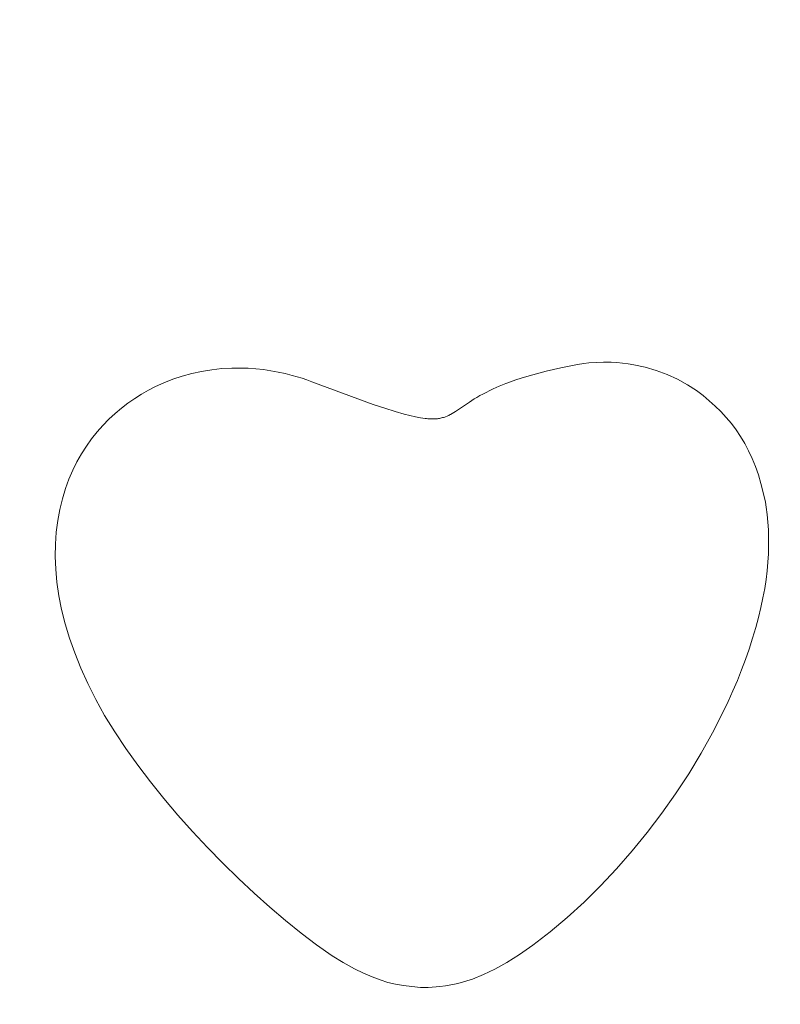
# Model space of a CAD drawing. Header units: millimetres. Extents: x -159 to 180, y -161 to 116.
# Tile 34 of 256: x -147.96 to -141.38, y -52.96 to -44.44. Entities that reach past the tile are written whole.
import ezdxf

# ---------------------------------------------------------------- set-up
doc = ezdxf.new("R2010")
doc.units = ezdxf.units.MM
doc.header["$MEASUREMENT"] = 0
doc.layers.add('Layer 1', color=7, linetype='Continuous')

msp = doc.modelspace()

# ---------------------------------------------------------------- linework, layer by layer
at = {"layer": 'Layer 1', "color": 18, "lineweight": 9}
for points, knots in [([(-158.5852, -104.074), (-158.5852, -104.074), (179.5952, -104.074), (179.5952, -104.074), (179.5952, -104.074), (179.5952, -104.074), (179.5952, 115.719), (179.5952, 115.719), (179.5952, 115.719), (179.5952, 115.719), (-158.5852, 115.719), (-158.5852, 115.719), (-158.5852, 115.719), (-158.5852, 115.719), (-158.5852, -104.074), (-158.5852, -104.074)], [0, 0, 0, 0, 0.2, 0.2, 0.2, 0.2, 0.4, 0.4, 0.4, 0.4, 0.6, 0.6, 0.6, 0.6, 1, 1, 1, 1]), ([(-53.2564, -7.5691), (-53.2564, -7.5691), (-53.2564, 0.2004), (-53.2564, 0.2004), (-53.2564, 0.2004), (-53.2564, 0.2004), (-58.1523, 0.2004), (-58.1523, 0.2004), (-58.1523, 0.2004), (-58.1523, 0.2004), (-58.1523, -2.7996), (-58.1523, -2.7996), (-58.1523, -2.7996), (-58.1523, -2.7996), (-65.8577, -2.7996), (-65.8577, -2.7996), (-65.8577, -2.7996), (-65.8577, -2.7996), (-65.8577, 0.2004), (-65.8577, 0.2004), (-65.8577, 0.2004), (-65.8577, 0.2004), (-73.8173, 0.2004), (-73.8173, 0.2004), (-73.8173, 0.2004), (-73.8173, 0.2004), (-73.8173, -2.7996), (-73.8173, -2.7996), (-73.8173, -2.7996), (-73.8173, -2.7996), (-81.5226, -2.7996), (-81.5226, -2.7996), (-81.5226, -2.7996), (-81.5226, -2.7996), (-81.5226, 0.2004), (-81.5226, 0.2004), (-81.5226, 0.2004), (-81.5226, 0.2004), (-89.4822, 0.2004), (-89.4822, 0.2004), (-89.4822, 0.2004), (-89.4822, 0.2004), (-89.4822, -2.7996), (-89.4822, -2.7996), (-89.4822, -2.7996), (-89.4822, -2.7996), (-97.1875, -2.7996), (-97.1875, -2.7996), (-97.1875, -2.7996), (-97.1875, -2.7996), (-97.1875, 0.2004), (-97.1875, 0.2004), (-97.1875, 0.2004), (-97.1875, 0.2004), (-105.1471, 0.2004), (-105.1471, 0.2004), (-105.1471, 0.2004), (-105.1471, 0.2004), (-105.1471, -2.7996), (-105.1471, -2.7996), (-105.1471, -2.7996), (-105.1471, -2.7996), (-112.8524, -2.7996), (-112.8524, -2.7996), (-112.8524, -2.7996), (-112.8524, -2.7996), (-112.8524, 0.2004), (-112.8524, 0.2004), (-112.8524, 0.2004), (-112.8524, 0.2004), (-120.812, 0.2004), (-120.812, 0.2004), (-120.812, 0.2004), (-120.812, 0.2004), (-120.812, -2.7996), (-120.812, -2.7996), (-120.812, -2.7996), (-120.812, -2.7996), (-128.5173, -2.7996), (-128.5173, -2.7996), (-128.5173, -2.7996), (-128.5173, -2.7996), (-128.5173, 0.2004), (-128.5173, 0.2004), (-128.5173, 0.2004), (-128.5173, 0.2004), (-136.4769, 0.2004), (-136.4769, 0.2004), (-136.4769, 0.2004), (-136.4769, 0.2004), (-136.4769, -2.7996), (-136.4769, -2.7996), (-136.4769, -2.7996), (-136.4769, -2.7996), (-144.1823, -2.7996), (-144.1823, -2.7996), (-144.1823, -2.7996), (-144.1823, -2.7996), (-144.1823, 0.2004), (-144.1823, 0.2004), (-144.1823, 0.2004), (-144.1823, 0.2004), (-152.0784, 0.2004), (-152.0784, 0.2004), (-152.0784, 0.2004), (-152.0784, 0.2004), (-152.0784, -7.6961), (-152.0784, -7.6961), (-152.0784, -7.6961), (-152.0784, -7.6961), (-149.0784, -7.6961), (-149.0784, -7.6961), (-149.0784, -7.6961), (-149.0784, -7.6961), (-149.0784, -15.4011), (-149.0784, -15.4011), (-149.0784, -15.4011), (-149.0784, -15.4011), (-152.0784, -15.4011), (-152.0784, -15.4011), (-152.0784, -15.4011), (-152.0784, -15.4011), (-152.0784, -23.3611), (-152.0784, -23.3611), (-152.0784, -23.3611), (-152.0784, -23.3611), (-149.0784, -23.3611), (-149.0784, -23.3611), (-149.0784, -23.3611), (-149.0784, -23.3611), (-149.0784, -31.0662), (-149.0784, -31.0662), (-149.0784, -31.0662), (-149.0784, -31.0662), (-152.0784, -31.0662), (-152.0784, -31.0662), (-152.0784, -31.0662), (-152.0784, -31.0662), (-152.0784, -39.0261), (-152.0784, -39.0261), (-152.0784, -39.0261), (-152.0784, -39.0261), (-149.0784, -39.0261), (-149.0784, -39.0261), (-149.0784, -39.0261), (-149.0784, -39.0261), (-149.0784, -46.7312), (-149.0784, -46.7312), (-149.0784, -46.7312), (-149.0784, -46.7312), (-152.0784, -46.7312), (-152.0784, -46.7312), (-152.0784, -46.7312), (-152.0784, -46.7312), (-152.0784, -54.6912), (-152.0784, -54.6912), (-152.0784, -54.6912), (-152.0784, -54.6912), (-149.0784, -54.6912), (-149.0784, -54.6912), (-149.0784, -54.6912), (-149.0784, -54.6912), (-149.0784, -62.3963), (-149.0784, -62.3963), (-149.0784, -62.3963), (-149.0784, -62.3963), (-152.0784, -62.3963), (-152.0784, -62.3963), (-152.0784, -62.3963), (-152.0784, -62.3963), (-152.0784, -70.3552), (-152.0784, -70.3552), (-152.0784, -70.3552), (-152.0784, -70.3552), (-149.0784, -70.3552), (-149.0784, -70.3552), (-149.0784, -70.3552), (-149.0784, -70.3552), (-149.0784, -78.0613), (-149.0784, -78.0613), (-149.0784, -78.0613), (-149.0784, -78.0613), (-152.0784, -78.0613), (-152.0784, -78.0613), (-152.0784, -78.0613), (-152.0784, -78.0613), (-152.0784, -86.0203), (-152.0784, -86.0203), (-152.0784, -86.0203), (-152.0784, -86.0203), (-149.0784, -86.0203), (-149.0784, -86.0203), (-149.0784, -86.0203), (-149.0784, -86.0203), (-149.0784, -93.7263), (-149.0784, -93.7263), (-149.0784, -93.7263), (-149.0784, -93.7263), (-152.0784, -93.7263), (-152.0784, -93.7263), (-152.0784, -93.7263), (-152.0784, -93.7263), (-152.0784, -101.6218), (-152.0784, -101.6218), (-152.0784, -101.6218), (-152.0784, -101.6218), (-144.1823, -101.6218), (-144.1823, -101.6218), (-144.1823, -101.6218), (-144.1823, -101.6218), (-144.1823, -98.6218), (-144.1823, -98.6218), (-144.1823, -98.6218), (-144.1823, -98.6218), (-136.4769, -98.6218), (-136.4769, -98.6218), (-136.4769, -98.6218), (-136.4769, -98.6218), (-136.4769, -101.6218), (-136.4769, -101.6218), (-136.4769, -101.6218), (-136.4769, -101.6218), (-128.5173, -101.6218), (-128.5173, -101.6218), (-128.5173, -101.6218), (-128.5173, -101.6218), (-128.5173, -98.6218), (-128.5173, -98.6218), (-128.5173, -98.6218), (-128.5173, -98.6218), (-120.812, -98.6218), (-120.812, -98.6218), (-120.812, -98.6218), (-120.812, -98.6218), (-120.812, -101.6218), (-120.812, -101.6218), (-120.812, -101.6218), (-120.812, -101.6218), (-112.8524, -101.6218), (-112.8524, -101.6218), (-112.8524, -101.6218), (-112.8524, -101.6218), (-112.8524, -98.6218), (-112.8524, -98.6218), (-112.8524, -98.6218), (-112.8524, -98.6218), (-105.1471, -98.6218), (-105.1471, -98.6218), (-105.1471, -98.6218), (-105.1471, -98.6218), (-105.1471, -101.6218), (-105.1471, -101.6218), (-105.1471, -101.6218), (-105.1471, -101.6218), (-97.1875, -101.6218), (-97.1875, -101.6218), (-97.1875, -101.6218), (-97.1875, -101.6218), (-97.1875, -98.6218), (-97.1875, -98.6218), (-97.1875, -98.6218), (-97.1875, -98.6218), (-89.4822, -98.6218), (-89.4822, -98.6218), (-89.4822, -98.6218), (-89.4822, -98.6218), (-89.4822, -101.6218), (-89.4822, -101.6218), (-89.4822, -101.6218), (-89.4822, -101.6218), (-81.5226, -101.6218), (-81.5226, -101.6218), (-81.5226, -101.6218), (-81.5226, -101.6218), (-81.5226, -98.6218), (-81.5226, -98.6218), (-81.5226, -98.6218), (-81.5226, -98.6218), (-73.8173, -98.6218), (-73.8173, -98.6218), (-73.8173, -98.6218), (-73.8173, -98.6218), (-73.8173, -101.6218), (-73.8173, -101.6218), (-73.8173, -101.6218), (-73.8173, -101.6218), (-65.8577, -101.6218), (-65.8577, -101.6218), (-65.8577, -101.6218), (-65.8577, -101.6218), (-65.8577, -98.6218), (-65.8577, -98.6218), (-65.8577, -98.6218), (-65.8577, -98.6218), (-58.1523, -98.6218), (-58.1523, -98.6218), (-58.1523, -98.6218), (-58.1523, -98.6218), (-58.1523, -101.6218), (-58.1523, -101.6218), (-58.1523, -101.6218), (-58.1523, -101.6218), (-53.2564, -101.6218), (-53.2564, -101.6218), (-53.2564, -101.6218), (-53.2564, -101.6218), (-53.2564, -93.8533), (-53.2564, -93.8533), (-53.2564, -93.8533), (-53.2564, -93.8533), (-50.2564, -93.8533), (-50.2564, -93.8533), (-50.2564, -93.8533), (-50.2564, -93.8533), (-50.2564, -85.8933), (-50.2564, -85.8933), (-50.2564, -85.8933), (-50.2564, -85.8933), (-53.2564, -85.8933), (-53.2564, -85.8933), (-53.2564, -85.8933), (-53.2564, -85.8933), (-53.2564, -78.1882), (-53.2564, -78.1882), (-53.2564, -78.1882), (-53.2564, -78.1882), (-50.2564, -78.1882), (-50.2564, -78.1882), (-50.2564, -78.1882), (-50.2564, -78.1882), (-50.2564, -70.2283), (-50.2564, -70.2283), (-50.2564, -70.2283), (-50.2564, -70.2283), (-53.2564, -70.2283), (-53.2564, -70.2283), (-53.2564, -70.2283), (-53.2564, -70.2283), (-53.2564, -62.5232), (-53.2564, -62.5232), (-53.2564, -62.5232), (-53.2564, -62.5232), (-50.2564, -62.5232), (-50.2564, -62.5232), (-50.2564, -62.5232), (-50.2564, -62.5232), (-50.2564, -54.5632), (-50.2564, -54.5632), (-50.2564, -54.5632), (-50.2564, -54.5632), (-53.2564, -54.5632), (-53.2564, -54.5632), (-53.2564, -54.5632), (-53.2564, -54.5632), (-53.2564, -46.8582), (-53.2564, -46.8582), (-53.2564, -46.8582), (-53.2564, -46.8582), (-50.2564, -46.8582), (-50.2564, -46.8582), (-50.2564, -46.8582), (-50.2564, -46.8582), (-50.2564, -38.8982), (-50.2564, -38.8982), (-50.2564, -38.8982), (-50.2564, -38.8982), (-53.2564, -38.8982), (-53.2564, -38.8982), (-53.2564, -38.8982), (-53.2564, -38.8982), (-53.2564, -31.1931), (-53.2564, -31.1931), (-53.2564, -31.1931), (-53.2564, -31.1931), (-50.2564, -31.1931), (-50.2564, -31.1931), (-50.2564, -31.1931), (-50.2564, -31.1931), (-50.2564, -23.2341), (-50.2564, -23.2341), (-50.2564, -23.2341), (-50.2564, -23.2341), (-53.2564, -23.2341), (-53.2564, -23.2341), (-53.2564, -23.2341), (-53.2564, -23.2341), (-53.2564, -15.5281), (-53.2564, -15.5281), (-53.2564, -15.5281), (-53.2564, -15.5281), (-50.2564, -15.5281), (-50.2564, -15.5281), (-50.2564, -15.5281), (-50.2564, -15.5281), (-50.2564, -7.5691), (-50.2564, -7.5691), (-50.2564, -7.5691), (-50.2564, -7.5691), (-53.2564, -7.5691), (-53.2564, -7.5691)], [0, 0, 0, 0, 0.009901, 0.009901, 0.009901, 0.009901, 0.019802, 0.019802, 0.019802, 0.019802, 0.029703, 0.029703, 0.029703, 0.029703, 0.039604, 0.039604, 0.039604, 0.039604, 0.049505, 0.049505, 0.049505, 0.049505, 0.059406, 0.059406, 0.059406, 0.059406, 0.069307, 0.069307, 0.069307, 0.069307, 0.079208, 0.079208, 0.079208, 0.079208, 0.089109, 0.089109, 0.089109, 0.089109, 0.09901, 0.09901, 0.09901, 0.09901, 0.108911, 0.108911, 0.108911, 0.108911, 0.118812, 0.118812, 0.118812, 0.118812, 0.128713, 0.128713, 0.128713, 0.128713, 0.138614, 0.138614, 0.138614, 0.138614, 0.148515, 0.148515, 0.148515, 0.148515, 0.158416, 0.158416, 0.158416, 0.158416, 0.168317, 0.168317, 0.168317, 0.168317, 0.178218, 0.178218, 0.178218, 0.178218, 0.188119, 0.188119, 0.188119, 0.188119, 0.19802, 0.19802, 0.19802, 0.19802, 0.207921, 0.207921, 0.207921, 0.207921, 0.217822, 0.217822, 0.217822, 0.217822, 0.227723, 0.227723, 0.227723, 0.227723, 0.237624, 0.237624, 0.237624, 0.237624, 0.247525, 0.247525, 0.247525, 0.247525, 0.257426, 0.257426, 0.257426, 0.257426, 0.267327, 0.267327, 0.267327, 0.267327, 0.277228, 0.277228, 0.277228, 0.277228, 0.287129, 0.287129, 0.287129, 0.287129, 0.29703, 0.29703, 0.29703, 0.29703, 0.306931, 0.306931, 0.306931, 0.306931, 0.316832, 0.316832, 0.316832, 0.316832, 0.326733, 0.326733, 0.326733, 0.326733, 0.336634, 0.336634, 0.336634, 0.336634, 0.346535, 0.346535, 0.346535, 0.346535, 0.356436, 0.356436, 0.356436, 0.356436, 0.366337, 0.366337, 0.366337, 0.366337, 0.376238, 0.376238, 0.376238, 0.376238, 0.386139, 0.386139, 0.386139, 0.386139, 0.39604, 0.39604, 0.39604, 0.39604, 0.405941, 0.405941, 0.405941, 0.405941, 0.415842, 0.415842, 0.415842, 0.415842, 0.425743, 0.425743, 0.425743, 0.425743, 0.435644, 0.435644, 0.435644, 0.435644, 0.445545, 0.445545, 0.445545, 0.445545, 0.455446, 0.455446, 0.455446, 0.455446, 0.465347, 0.465347, 0.465347, 0.465347, 0.475248, 0.475248, 0.475248, 0.475248, 0.485149, 0.485149, 0.485149, 0.485149, 0.49505, 0.49505, 0.49505, 0.49505, 0.50495, 0.50495, 0.50495, 0.50495, 0.514851, 0.514851, 0.514851, 0.514851, 0.524752, 0.524752, 0.524752, 0.524752, 0.534653, 0.534653, 0.534653, 0.534653, 0.544554, 0.544554, 0.544554, 0.544554, 0.554455, 0.554455, 0.554455, 0.554455, 0.564356, 0.564356, 0.564356, 0.564356, 0.574257, 0.574257, 0.574257, 0.574257, 0.584158, 0.584158, 0.584158, 0.584158, 0.594059, 0.594059, 0.594059, 0.594059, 0.60396, 0.60396, 0.60396, 0.60396, 0.613861, 0.613861, 0.613861, 0.613861, 0.623762, 0.623762, 0.623762, 0.623762, 0.633663, 0.633663, 0.633663, 0.633663, 0.643564, 0.643564, 0.643564, 0.643564, 0.653465, 0.653465, 0.653465, 0.653465, 0.663366, 0.663366, 0.663366, 0.663366, 0.673267, 0.673267, 0.673267, 0.673267, 0.683168, 0.683168, 0.683168, 0.683168, 0.693069, 0.693069, 0.693069, 0.693069, 0.70297, 0.70297, 0.70297, 0.70297, 0.712871, 0.712871, 0.712871, 0.712871, 0.722772, 0.722772, 0.722772, 0.722772, 0.732673, 0.732673, 0.732673, 0.732673, 0.742574, 0.742574, 0.742574, 0.742574, 0.752475, 0.752475, 0.752475, 0.752475, 0.762376, 0.762376, 0.762376, 0.762376, 0.772277, 0.772277, 0.772277, 0.772277, 0.782178, 0.782178, 0.782178, 0.782178, 0.792079, 0.792079, 0.792079, 0.792079, 0.80198, 0.80198, 0.80198, 0.80198, 0.811881, 0.811881, 0.811881, 0.811881, 0.821782, 0.821782, 0.821782, 0.821782, 0.831683, 0.831683, 0.831683, 0.831683, 0.841584, 0.841584, 0.841584, 0.841584, 0.851485, 0.851485, 0.851485, 0.851485, 0.861386, 0.861386, 0.861386, 0.861386, 0.871287, 0.871287, 0.871287, 0.871287, 0.881188, 0.881188, 0.881188, 0.881188, 0.891089, 0.891089, 0.891089, 0.891089, 0.90099, 0.90099, 0.90099, 0.90099, 0.910891, 0.910891, 0.910891, 0.910891, 0.920792, 0.920792, 0.920792, 0.920792, 0.930693, 0.930693, 0.930693, 0.930693, 0.940594, 0.940594, 0.940594, 0.940594, 0.950495, 0.950495, 0.950495, 0.950495, 0.960396, 0.960396, 0.960396, 0.960396, 0.970297, 0.970297, 0.970297, 0.970297, 0.980198, 0.980198, 0.980198, 0.980198, 1, 1, 1, 1]), ([(-141.4982, -48.656), (-141.4982, -48.656), (-141.4903, -48.7208), (-141.4903, -48.7208), (-141.4903, -48.7208), (-141.4903, -48.7208), (-141.4841, -48.7865), (-141.4841, -48.7865), (-141.4841, -48.7865), (-141.4841, -48.7865), (-141.4798, -48.8531), (-141.4798, -48.8531), (-141.4798, -48.8531), (-141.4798, -48.8531), (-141.4774, -48.9209), (-141.4774, -48.9209), (-141.4774, -48.9209), (-141.4774, -48.9209), (-141.4771, -48.9901), (-141.4771, -48.9901), (-141.4771, -48.9901), (-141.4771, -48.9901), (-141.4791, -49.0607), (-141.4791, -49.0607), (-141.4791, -49.0607), (-141.4791, -49.0607), (-141.4833, -49.133), (-141.4833, -49.133), (-141.4833, -49.133), (-141.4833, -49.133), (-141.4901, -49.2071), (-141.4901, -49.2071), (-141.4901, -49.2071), (-141.4901, -49.2071), (-141.4993, -49.2831), (-141.4993, -49.2831), (-141.4993, -49.2831), (-141.4993, -49.2831), (-141.5113, -49.3614), (-141.5113, -49.3614), (-141.5113, -49.3614), (-141.5113, -49.3614), (-141.526, -49.4419), (-141.526, -49.4419), (-141.526, -49.4419), (-141.526, -49.4419), (-141.5437, -49.5248), (-141.5437, -49.5248), (-141.5437, -49.5248), (-141.5437, -49.5248), (-141.5644, -49.6104), (-141.5644, -49.6104), (-141.5644, -49.6104), (-141.5644, -49.6104), (-141.5883, -49.6988), (-141.5883, -49.6988), (-141.5883, -49.6988), (-141.5883, -49.6988), (-141.6155, -49.7901), (-141.6155, -49.7901), (-141.6155, -49.7901), (-141.6155, -49.7901), (-141.6461, -49.8845), (-141.6461, -49.8845), (-141.6461, -49.8845), (-141.6461, -49.8845), (-141.6777, -49.975), (-141.6777, -49.975), (-141.6777, -49.975), (-141.6777, -49.975), (-141.7117, -50.0657), (-141.7117, -50.0657), (-141.7117, -50.0657), (-141.7117, -50.0657), (-141.748, -50.1565), (-141.748, -50.1565), (-141.748, -50.1565), (-141.748, -50.1565), (-141.7866, -50.2472), (-141.7866, -50.2472), (-141.7866, -50.2472), (-141.7866, -50.2472), (-141.8274, -50.3379), (-141.8274, -50.3379), (-141.8274, -50.3379), (-141.8274, -50.3379), (-141.8703, -50.4285), (-141.8703, -50.4285), (-141.8703, -50.4285), (-141.8703, -50.4285), (-141.9622, -50.6088), (-141.9622, -50.6088), (-141.9622, -50.6088), (-141.9622, -50.6088), (-142.0618, -50.7874), (-142.0618, -50.7874), (-142.0618, -50.7874), (-142.0618, -50.7874), (-142.1687, -50.9637), (-142.1687, -50.9637), (-142.1687, -50.9637), (-142.1687, -50.9637), (-142.2822, -51.1369), (-142.2822, -51.1369), (-142.2822, -51.1369), (-142.2822, -51.1369), (-142.4018, -51.3065), (-142.4018, -51.3065), (-142.4018, -51.3065), (-142.4018, -51.3065), (-142.5271, -51.4717), (-142.5271, -51.4717), (-142.5271, -51.4717), (-142.5271, -51.4717), (-142.6574, -51.6317), (-142.6574, -51.6317), (-142.6574, -51.6317), (-142.6574, -51.6317), (-142.7923, -51.7861), (-142.7923, -51.7861), (-142.7923, -51.7861), (-142.7923, -51.7861), (-142.9312, -51.934), (-142.9312, -51.934), (-142.9312, -51.934), (-142.9312, -51.934), (-143.0737, -52.0748), (-143.0737, -52.0748), (-143.0737, -52.0748), (-143.0737, -52.0748), (-143.2191, -52.2077), (-143.2191, -52.2077), (-143.2191, -52.2077), (-143.2191, -52.2077), (-143.367, -52.3322), (-143.367, -52.3322), (-143.367, -52.3322), (-143.367, -52.3322), (-143.4417, -52.3911), (-143.4417, -52.3911), (-143.4417, -52.3911), (-143.4417, -52.3911), (-143.5168, -52.4475), (-143.5168, -52.4475), (-143.5168, -52.4475), (-143.5168, -52.4475), (-143.6322, -52.5285), (-143.6322, -52.5285), (-143.6322, -52.5285), (-143.6322, -52.5285), (-143.7413, -52.5976), (-143.7413, -52.5976), (-143.7413, -52.5976), (-143.7413, -52.5976), (-143.8451, -52.6556), (-143.8451, -52.6556), (-143.8451, -52.6556), (-143.8451, -52.6556), (-143.9447, -52.7032), (-143.9447, -52.7032), (-143.9447, -52.7032), (-143.9447, -52.7032), (-144.041, -52.7411), (-144.041, -52.7411), (-144.041, -52.7411), (-144.041, -52.7411), (-144.0883, -52.7568), (-144.0883, -52.7568), (-144.0883, -52.7568), (-144.0883, -52.7568), (-144.1352, -52.7703), (-144.1352, -52.7703), (-144.1352, -52.7703), (-144.1352, -52.7703), (-144.1817, -52.7819), (-144.1817, -52.7819), (-144.1817, -52.7819), (-144.1817, -52.7819), (-144.2282, -52.7915), (-144.2282, -52.7915), (-144.2282, -52.7915), (-144.2282, -52.7915), (-144.2746, -52.7993), (-144.2746, -52.7993), (-144.2746, -52.7993), (-144.2746, -52.7993), (-144.321, -52.8054), (-144.321, -52.8054), (-144.321, -52.8054), (-144.321, -52.8054), (-144.3552, -52.8093), (-144.3552, -52.8093), (-144.3552, -52.8093), (-144.3552, -52.8093), (-144.389, -52.8113), (-144.389, -52.8113), (-144.389, -52.8113), (-144.389, -52.8113), (-144.4227, -52.8132), (-144.4227, -52.8132), (-144.4227, -52.8132), (-144.4227, -52.8132), (-144.4891, -52.8132), (-144.4891, -52.8132), (-144.4891, -52.8132), (-144.4891, -52.8132), (-144.5657, -52.8073), (-144.5657, -52.8073), (-144.5657, -52.8073), (-144.5657, -52.8073), (-144.637, -52.7985), (-144.637, -52.7985), (-144.637, -52.7985), (-144.637, -52.7985), (-144.7051, -52.7863), (-144.7051, -52.7863), (-144.7051, -52.7863), (-144.7051, -52.7863), (-144.7717, -52.77), (-144.7717, -52.77), (-144.7717, -52.77), (-144.7717, -52.77), (-144.8388, -52.7491), (-144.8388, -52.7491), (-144.8388, -52.7491), (-144.8388, -52.7491), (-144.9082, -52.723), (-144.9082, -52.723), (-144.9082, -52.723), (-144.9082, -52.723), (-144.9819, -52.691), (-144.9819, -52.691), (-144.9819, -52.691), (-144.9819, -52.691), (-145.0616, -52.6526), (-145.0616, -52.6526), (-145.0616, -52.6526), (-145.0616, -52.6526), (-145.1592, -52.5986), (-145.1592, -52.5986), (-145.1592, -52.5986), (-145.1592, -52.5986), (-145.2535, -52.5392), (-145.2535, -52.5392), (-145.2535, -52.5392), (-145.2535, -52.5392), (-145.3887, -52.4451), (-145.3887, -52.4451), (-145.3887, -52.4451), (-145.3887, -52.4451), (-145.5219, -52.3437), (-145.5219, -52.3437), (-145.5219, -52.3437), (-145.5219, -52.3437), (-145.6569, -52.2348), (-145.6569, -52.2348), (-145.6569, -52.2348), (-145.6569, -52.2348), (-145.7931, -52.1192), (-145.7931, -52.1192), (-145.7931, -52.1192), (-145.7931, -52.1192), (-145.9295, -51.9974), (-145.9295, -51.9974), (-145.9295, -51.9974), (-145.9295, -51.9974), (-146.0655, -51.8703), (-146.0655, -51.8703), (-146.0655, -51.8703), (-146.0655, -51.8703), (-146.2002, -51.7386), (-146.2002, -51.7386), (-146.2002, -51.7386), (-146.2002, -51.7386), (-146.3328, -51.6029), (-146.3328, -51.6029), (-146.3328, -51.6029), (-146.3328, -51.6029), (-146.4625, -51.4639), (-146.4625, -51.4639), (-146.4625, -51.4639), (-146.4625, -51.4639), (-146.5885, -51.3225), (-146.5885, -51.3225), (-146.5885, -51.3225), (-146.5885, -51.3225), (-146.7101, -51.1791), (-146.7101, -51.1791), (-146.7101, -51.1791), (-146.7101, -51.1791), (-146.8263, -51.0347), (-146.8263, -51.0347), (-146.8263, -51.0347), (-146.8263, -51.0347), (-146.9365, -50.8898), (-146.9365, -50.8898), (-146.9365, -50.8898), (-146.9365, -50.8898), (-147.0398, -50.7452), (-147.0398, -50.7452), (-147.0398, -50.7452), (-147.0398, -50.7452), (-147.1354, -50.6015), (-147.1354, -50.6015), (-147.1354, -50.6015), (-147.1354, -50.6015), (-147.2226, -50.4596), (-147.2226, -50.4596), (-147.2226, -50.4596), (-147.2226, -50.4596), (-147.3004, -50.3201), (-147.3004, -50.3201), (-147.3004, -50.3201), (-147.3004, -50.3201), (-147.369, -50.1836), (-147.369, -50.1836), (-147.369, -50.1836), (-147.369, -50.1836), (-147.4295, -50.0498), (-147.4295, -50.0498), (-147.4295, -50.0498), (-147.4295, -50.0498), (-147.482, -49.9188), (-147.482, -49.9188), (-147.482, -49.9188), (-147.482, -49.9188), (-147.5269, -49.7904), (-147.5269, -49.7904), (-147.5269, -49.7904), (-147.5269, -49.7904), (-147.5644, -49.665), (-147.5644, -49.665), (-147.5644, -49.665), (-147.5644, -49.665), (-147.5948, -49.5424), (-147.5948, -49.5424), (-147.5948, -49.5424), (-147.5948, -49.5424), (-147.6183, -49.4229), (-147.6183, -49.4229), (-147.6183, -49.4229), (-147.6183, -49.4229), (-147.6351, -49.3064), (-147.6351, -49.3064), (-147.6351, -49.3064), (-147.6351, -49.3064), (-147.6456, -49.1931), (-147.6456, -49.1931), (-147.6456, -49.1931), (-147.6456, -49.1931), (-147.6499, -49.0829), (-147.6499, -49.0829), (-147.6499, -49.0829), (-147.6499, -49.0829), (-147.6484, -48.9761), (-147.6484, -48.9761), (-147.6484, -48.9761), (-147.6484, -48.9761), (-147.6412, -48.8727), (-147.6412, -48.8727), (-147.6412, -48.8727), (-147.6412, -48.8727), (-147.6286, -48.7726), (-147.6286, -48.7726), (-147.6286, -48.7726), (-147.6286, -48.7726), (-147.611, -48.6761), (-147.611, -48.6761), (-147.611, -48.6761), (-147.611, -48.6761), (-147.5884, -48.5832), (-147.5884, -48.5832), (-147.5884, -48.5832), (-147.5884, -48.5832), (-147.5612, -48.4939), (-147.5612, -48.4939), (-147.5612, -48.4939), (-147.5612, -48.4939), (-147.5318, -48.4135), (-147.5318, -48.4135), (-147.5318, -48.4135), (-147.5318, -48.4135), (-147.4988, -48.3368), (-147.4988, -48.3368), (-147.4988, -48.3368), (-147.4988, -48.3368), (-147.4625, -48.2635), (-147.4625, -48.2635), (-147.4625, -48.2635), (-147.4625, -48.2635), (-147.4231, -48.1938), (-147.4231, -48.1938), (-147.4231, -48.1938), (-147.4231, -48.1938), (-147.3808, -48.1275), (-147.3808, -48.1275), (-147.3808, -48.1275), (-147.3808, -48.1275), (-147.3358, -48.0647), (-147.3358, -48.0647), (-147.3358, -48.0647), (-147.3358, -48.0647), (-147.2883, -48.0052), (-147.2883, -48.0052), (-147.2883, -48.0052), (-147.2883, -48.0052), (-147.2386, -47.9489), (-147.2386, -47.9489), (-147.2386, -47.9489), (-147.2386, -47.9489), (-147.1867, -47.896), (-147.1867, -47.896), (-147.1867, -47.896), (-147.1867, -47.896), (-147.133, -47.8462), (-147.133, -47.8462), (-147.133, -47.8462), (-147.133, -47.8462), (-147.0776, -47.7996), (-147.0776, -47.7996), (-147.0776, -47.7996), (-147.0776, -47.7996), (-147.0207, -47.7561), (-147.0207, -47.7561), (-147.0207, -47.7561), (-147.0207, -47.7561), (-146.9626, -47.7156), (-146.9626, -47.7156), (-146.9626, -47.7156), (-146.9626, -47.7156), (-146.9034, -47.6782), (-146.9034, -47.6782), (-146.9034, -47.6782), (-146.9034, -47.6782), (-146.8434, -47.6437), (-146.8434, -47.6437), (-146.8434, -47.6437), (-146.8434, -47.6437), (-146.7827, -47.6121), (-146.7827, -47.6121), (-146.7827, -47.6121), (-146.7827, -47.6121), (-146.7104, -47.579), (-146.7104, -47.579), (-146.7104, -47.579), (-146.7104, -47.579), (-146.6335, -47.5491), (-146.6335, -47.5491), (-146.6335, -47.5491), (-146.6335, -47.5491), (-146.5528, -47.5226), (-146.5528, -47.5226), (-146.5528, -47.5226), (-146.5528, -47.5226), (-146.4692, -47.4998), (-146.4692, -47.4998), (-146.4692, -47.4998), (-146.4692, -47.4998), (-146.3836, -47.4811), (-146.3836, -47.4811), (-146.3836, -47.4811), (-146.3836, -47.4811), (-146.2967, -47.4667), (-146.2967, -47.4667), (-146.2967, -47.4667), (-146.2967, -47.4667), (-146.2095, -47.4571), (-146.2095, -47.4571), (-146.2095, -47.4571), (-146.2095, -47.4571), (-146.1227, -47.4524), (-146.1227, -47.4524), (-146.1227, -47.4524), (-146.1227, -47.4524), (-146.0503, -47.4519), (-146.0503, -47.4519), (-146.0503, -47.4519), (-146.0503, -47.4519), (-145.9807, -47.454), (-145.9807, -47.454), (-145.9807, -47.454), (-145.9807, -47.454), (-145.9135, -47.4586), (-145.9135, -47.4586), (-145.9135, -47.4586), (-145.9135, -47.4586), (-145.8482, -47.4656), (-145.8482, -47.4656), (-145.8482, -47.4656), (-145.8482, -47.4656), (-145.7846, -47.4749), (-145.7846, -47.4749), (-145.7846, -47.4749), (-145.7846, -47.4749), (-145.722, -47.4865), (-145.722, -47.4865), (-145.722, -47.4865), (-145.722, -47.4865), (-145.6603, -47.5004), (-145.6603, -47.5004), (-145.6603, -47.5004), (-145.6603, -47.5004), (-145.5989, -47.5164), (-145.5989, -47.5164), (-145.5989, -47.5164), (-145.5989, -47.5164), (-145.5566, -47.5281), (-145.5566, -47.5281), (-145.5566, -47.5281), (-145.5566, -47.5281), (-145.5145, -47.5408), (-145.5145, -47.5408), (-145.5145, -47.5408), (-145.5145, -47.5408), (-145.4725, -47.5554), (-145.4725, -47.5554), (-145.4725, -47.5554), (-145.4725, -47.5554), (-145.4305, -47.5711), (-145.4305, -47.5711), (-145.4305, -47.5711), (-145.4305, -47.5711), (-144.8984, -47.7664), (-144.8984, -47.7664), (-144.8984, -47.7664), (-144.8984, -47.7664), (-144.7986, -47.7996), (-144.7986, -47.7996), (-144.7986, -47.7996), (-144.7986, -47.7996), (-144.7102, -47.8279), (-144.7102, -47.8279), (-144.7102, -47.8279), (-144.7102, -47.8279), (-144.6321, -47.8504), (-144.6321, -47.8504), (-144.6321, -47.8504), (-144.6321, -47.8504), (-144.5323, -47.8748), (-144.5323, -47.8748), (-144.5323, -47.8748), (-144.5323, -47.8748), (-144.4892, -47.8829), (-144.4892, -47.8829), (-144.4892, -47.8829), (-144.4892, -47.8829), (-144.4498, -47.8884), (-144.4498, -47.8884), (-144.4498, -47.8884), (-144.4498, -47.8884), (-144.4376, -47.8894), (-144.4376, -47.8894), (-144.4376, -47.8894), (-144.4376, -47.8894), (-144.4258, -47.8904), (-144.4258, -47.8904), (-144.4258, -47.8904), (-144.4258, -47.8904), (-144.4143, -47.8914), (-144.4143, -47.8914), (-144.4143, -47.8914), (-144.4143, -47.8914), (-144.4031, -47.8923), (-144.4031, -47.8923), (-144.4031, -47.8923), (-144.4031, -47.8923), (-144.3717, -47.8923), (-144.3717, -47.8923), (-144.3717, -47.8923), (-144.3717, -47.8923), (-144.3618, -47.8914), (-144.3618, -47.8914), (-144.3618, -47.8914), (-144.3618, -47.8914), (-144.3522, -47.8914), (-144.3522, -47.8914), (-144.3522, -47.8914), (-144.3522, -47.8914), (-144.3428, -47.8904), (-144.3428, -47.8904), (-144.3428, -47.8904), (-144.3428, -47.8904), (-144.3336, -47.8894), (-144.3336, -47.8894), (-144.3336, -47.8894), (-144.3336, -47.8894), (-144.3248, -47.8875), (-144.3248, -47.8875), (-144.3248, -47.8875), (-144.3248, -47.8875), (-144.3162, -47.8855), (-144.3162, -47.8855), (-144.3162, -47.8855), (-144.3162, -47.8855), (-144.3076, -47.8845), (-144.3076, -47.8845), (-144.3076, -47.8845), (-144.3076, -47.8845), (-144.2993, -47.8816), (-144.2993, -47.8816), (-144.2993, -47.8816), (-144.2993, -47.8816), (-144.2911, -47.8796), (-144.2911, -47.8796), (-144.2911, -47.8796), (-144.2911, -47.8796), (-144.2777, -47.876), (-144.2777, -47.876), (-144.2777, -47.876), (-144.2777, -47.876), (-144.2524, -47.865), (-144.2524, -47.865), (-144.2524, -47.865), (-144.2524, -47.865), (-144.2449, -47.8621), (-144.2449, -47.8621), (-144.2449, -47.8621), (-144.2449, -47.8621), (-144.2376, -47.8582), (-144.2376, -47.8582), (-144.2376, -47.8582), (-144.2376, -47.8582), (-144.2301, -47.8543), (-144.2301, -47.8543), (-144.2301, -47.8543), (-144.2301, -47.8543), (-144.2155, -47.8464), (-144.2155, -47.8464), (-144.2155, -47.8464), (-144.2155, -47.8464), (-144.2007, -47.8377), (-144.2007, -47.8377), (-144.2007, -47.8377), (-144.2007, -47.8377), (-144.1858, -47.8279), (-144.1858, -47.8279), (-144.1858, -47.8279), (-144.1858, -47.8279), (-144.067, -47.7468), (-144.067, -47.7468), (-144.067, -47.7468), (-144.067, -47.7468), (-144.0247, -47.7195), (-144.0247, -47.7195), (-144.0247, -47.7195), (-144.0247, -47.7195), (-144.0015, -47.7058), (-144.0015, -47.7058), (-144.0015, -47.7058), (-144.0015, -47.7058), (-143.9768, -47.6912), (-143.9768, -47.6912), (-143.9768, -47.6912), (-143.9768, -47.6912), (-143.9504, -47.6775), (-143.9504, -47.6775), (-143.9504, -47.6775), (-143.9504, -47.6775), (-143.8601, -47.6321), (-143.8601, -47.6321), (-143.8601, -47.6321), (-143.8601, -47.6321), (-143.8081, -47.6093), (-143.8081, -47.6093), (-143.8081, -47.6093), (-143.8081, -47.6093), (-143.7509, -47.5867), (-143.7509, -47.5867), (-143.7509, -47.5867), (-143.7509, -47.5867), (-143.7096, -47.5711), (-143.7096, -47.5711), (-143.7096, -47.5711), (-143.7096, -47.5711), (-143.6657, -47.5554), (-143.6657, -47.5554), (-143.6657, -47.5554), (-143.6657, -47.5554), (-143.6189, -47.5398), (-143.6189, -47.5398), (-143.6189, -47.5398), (-143.6189, -47.5398), (-143.5693, -47.5252), (-143.5693, -47.5252), (-143.5693, -47.5252), (-143.5693, -47.5252), (-143.5167, -47.5095), (-143.5167, -47.5095), (-143.5167, -47.5095), (-143.5167, -47.5095), (-143.4021, -47.4793), (-143.4021, -47.4793), (-143.4021, -47.4793), (-143.4021, -47.4793), (-143.2739, -47.4509), (-143.2739, -47.4509), (-143.2739, -47.4509), (-143.2739, -47.4509), (-143.1312, -47.4226), (-143.1312, -47.4226), (-143.1312, -47.4226), (-143.1312, -47.4226), (-143.0769, -47.4133), (-143.0769, -47.4133), (-143.0769, -47.4133), (-143.0769, -47.4133), (-143.032, -47.4079), (-143.032, -47.4079), (-143.032, -47.4079), (-143.032, -47.4079), (-142.9706, -47.4031), (-142.9706, -47.4031), (-142.9706, -47.4031), (-142.9706, -47.4031), (-142.9054, -47.4011), (-142.9054, -47.4011), (-142.9054, -47.4011), (-142.9054, -47.4011), (-142.8728, -47.4011), (-142.8728, -47.4011), (-142.8728, -47.4011), (-142.8728, -47.4011), (-142.8401, -47.4021), (-142.8401, -47.4021), (-142.8401, -47.4021), (-142.8401, -47.4021), (-142.7916, -47.4045), (-142.7916, -47.4045), (-142.7916, -47.4045), (-142.7916, -47.4045), (-142.7428, -47.409), (-142.7428, -47.409), (-142.7428, -47.409), (-142.7428, -47.409), (-142.6936, -47.4153), (-142.6936, -47.4153), (-142.6936, -47.4153), (-142.6936, -47.4153), (-142.6443, -47.4235), (-142.6443, -47.4235), (-142.6443, -47.4235), (-142.6443, -47.4235), (-142.5461, -47.4453), (-142.5461, -47.4453), (-142.5461, -47.4453), (-142.5461, -47.4453), (-142.4493, -47.4739), (-142.4493, -47.4739), (-142.4493, -47.4739), (-142.4493, -47.4739), (-142.3552, -47.5089), (-142.3552, -47.5089), (-142.3552, -47.5089), (-142.3552, -47.5089), (-142.265, -47.5498), (-142.265, -47.5498), (-142.265, -47.5498), (-142.265, -47.5498), (-142.1801, -47.5962), (-142.1801, -47.5962), (-142.1801, -47.5962), (-142.1801, -47.5962), (-142.1018, -47.6477), (-142.1018, -47.6477), (-142.1018, -47.6477), (-142.1018, -47.6477), (-142.0449, -47.6905), (-142.0449, -47.6905), (-142.0449, -47.6905), (-142.0449, -47.6905), (-141.9906, -47.7349), (-141.9906, -47.7349), (-141.9906, -47.7349), (-141.9906, -47.7349), (-141.939, -47.7812), (-141.939, -47.7812), (-141.939, -47.7812), (-141.939, -47.7812), (-141.89, -47.8295), (-141.89, -47.8295), (-141.89, -47.8295), (-141.89, -47.8295), (-141.8435, -47.8799), (-141.8435, -47.8799), (-141.8435, -47.8799), (-141.8435, -47.8799), (-141.7997, -47.9326), (-141.7997, -47.9326), (-141.7997, -47.9326), (-141.7997, -47.9326), (-141.7585, -47.9876), (-141.7585, -47.9876), (-141.7585, -47.9876), (-141.7585, -47.9876), (-141.7199, -48.0452), (-141.7199, -48.0452), (-141.7199, -48.0452), (-141.7199, -48.0452), (-141.6839, -48.1054), (-141.6839, -48.1054), (-141.6839, -48.1054), (-141.6839, -48.1054), (-141.6505, -48.1684), (-141.6505, -48.1684), (-141.6505, -48.1684), (-141.6505, -48.1684), (-141.6198, -48.2342), (-141.6198, -48.2342), (-141.6198, -48.2342), (-141.6198, -48.2342), (-141.5917, -48.3032), (-141.5917, -48.3032), (-141.5917, -48.3032), (-141.5917, -48.3032), (-141.5662, -48.3753), (-141.5662, -48.3753), (-141.5662, -48.3753), (-141.5662, -48.3753), (-141.5433, -48.4507), (-141.5433, -48.4507), (-141.5433, -48.4507), (-141.5433, -48.4507), (-141.5231, -48.5296), (-141.5231, -48.5296), (-141.5231, -48.5296), (-141.5231, -48.5296), (-141.5055, -48.6121), (-141.5055, -48.6121), (-141.5055, -48.6121), (-141.5055, -48.6121), (-141.4982, -48.656), (-141.4982, -48.656)], [0, 0, 0, 0, 0.004785, 0.004785, 0.004785, 0.004785, 0.009569, 0.009569, 0.009569, 0.009569, 0.014354, 0.014354, 0.014354, 0.014354, 0.019139, 0.019139, 0.019139, 0.019139, 0.023923, 0.023923, 0.023923, 0.023923, 0.028708, 0.028708, 0.028708, 0.028708, 0.033493, 0.033493, 0.033493, 0.033493, 0.038278, 0.038278, 0.038278, 0.038278, 0.043062, 0.043062, 0.043062, 0.043062, 0.047847, 0.047847, 0.047847, 0.047847, 0.052632, 0.052632, 0.052632, 0.052632, 0.057416, 0.057416, 0.057416, 0.057416, 0.062201, 0.062201, 0.062201, 0.062201, 0.066986, 0.066986, 0.066986, 0.066986, 0.07177, 0.07177, 0.07177, 0.07177, 0.076555, 0.076555, 0.076555, 0.076555, 0.08134, 0.08134, 0.08134, 0.08134, 0.086124, 0.086124, 0.086124, 0.086124, 0.090909, 0.090909, 0.090909, 0.090909, 0.095694, 0.095694, 0.095694, 0.095694, 0.100478, 0.100478, 0.100478, 0.100478, 0.105263, 0.105263, 0.105263, 0.105263, 0.110048, 0.110048, 0.110048, 0.110048, 0.114833, 0.114833, 0.114833, 0.114833, 0.119617, 0.119617, 0.119617, 0.119617, 0.124402, 0.124402, 0.124402, 0.124402, 0.129187, 0.129187, 0.129187, 0.129187, 0.133971, 0.133971, 0.133971, 0.133971, 0.138756, 0.138756, 0.138756, 0.138756, 0.143541, 0.143541, 0.143541, 0.143541, 0.148325, 0.148325, 0.148325, 0.148325, 0.15311, 0.15311, 0.15311, 0.15311, 0.157895, 0.157895, 0.157895, 0.157895, 0.162679, 0.162679, 0.162679, 0.162679, 0.167464, 0.167464, 0.167464, 0.167464, 0.172249, 0.172249, 0.172249, 0.172249, 0.177033, 0.177033, 0.177033, 0.177033, 0.181818, 0.181818, 0.181818, 0.181818, 0.186603, 0.186603, 0.186603, 0.186603, 0.191388, 0.191388, 0.191388, 0.191388, 0.196172, 0.196172, 0.196172, 0.196172, 0.200957, 0.200957, 0.200957, 0.200957, 0.205742, 0.205742, 0.205742, 0.205742, 0.210526, 0.210526, 0.210526, 0.210526, 0.215311, 0.215311, 0.215311, 0.215311, 0.220096, 0.220096, 0.220096, 0.220096, 0.22488, 0.22488, 0.22488, 0.22488, 0.229665, 0.229665, 0.229665, 0.229665, 0.23445, 0.23445, 0.23445, 0.23445, 0.239234, 0.239234, 0.239234, 0.239234, 0.244019, 0.244019, 0.244019, 0.244019, 0.248804, 0.248804, 0.248804, 0.248804, 0.253589, 0.253589, 0.253589, 0.253589, 0.258373, 0.258373, 0.258373, 0.258373, 0.263158, 0.263158, 0.263158, 0.263158, 0.267943, 0.267943, 0.267943, 0.267943, 0.272727, 0.272727, 0.272727, 0.272727, 0.277512, 0.277512, 0.277512, 0.277512, 0.282297, 0.282297, 0.282297, 0.282297, 0.287081, 0.287081, 0.287081, 0.287081, 0.291866, 0.291866, 0.291866, 0.291866, 0.296651, 0.296651, 0.296651, 0.296651, 0.301435, 0.301435, 0.301435, 0.301435, 0.30622, 0.30622, 0.30622, 0.30622, 0.311005, 0.311005, 0.311005, 0.311005, 0.315789, 0.315789, 0.315789, 0.315789, 0.320574, 0.320574, 0.320574, 0.320574, 0.325359, 0.325359, 0.325359, 0.325359, 0.330144, 0.330144, 0.330144, 0.330144, 0.334928, 0.334928, 0.334928, 0.334928, 0.339713, 0.339713, 0.339713, 0.339713, 0.344498, 0.344498, 0.344498, 0.344498, 0.349282, 0.349282, 0.349282, 0.349282, 0.354067, 0.354067, 0.354067, 0.354067, 0.358852, 0.358852, 0.358852, 0.358852, 0.363636, 0.363636, 0.363636, 0.363636, 0.368421, 0.368421, 0.368421, 0.368421, 0.373206, 0.373206, 0.373206, 0.373206, 0.37799, 0.37799, 0.37799, 0.37799, 0.382775, 0.382775, 0.382775, 0.382775, 0.38756, 0.38756, 0.38756, 0.38756, 0.392344, 0.392344, 0.392344, 0.392344, 0.397129, 0.397129, 0.397129, 0.397129, 0.401914, 0.401914, 0.401914, 0.401914, 0.406699, 0.406699, 0.406699, 0.406699, 0.411483, 0.411483, 0.411483, 0.411483, 0.416268, 0.416268, 0.416268, 0.416268, 0.421053, 0.421053, 0.421053, 0.421053, 0.425837, 0.425837, 0.425837, 0.425837, 0.430622, 0.430622, 0.430622, 0.430622, 0.435407, 0.435407, 0.435407, 0.435407, 0.440191, 0.440191, 0.440191, 0.440191, 0.444976, 0.444976, 0.444976, 0.444976, 0.449761, 0.449761, 0.449761, 0.449761, 0.454545, 0.454545, 0.454545, 0.454545, 0.45933, 0.45933, 0.45933, 0.45933, 0.464115, 0.464115, 0.464115, 0.464115, 0.4689, 0.4689, 0.4689, 0.4689, 0.473684, 0.473684, 0.473684, 0.473684, 0.478469, 0.478469, 0.478469, 0.478469, 0.483254, 0.483254, 0.483254, 0.483254, 0.488038, 0.488038, 0.488038, 0.488038, 0.492823, 0.492823, 0.492823, 0.492823, 0.497608, 0.497608, 0.497608, 0.497608, 0.502392, 0.502392, 0.502392, 0.502392, 0.507177, 0.507177, 0.507177, 0.507177, 0.511962, 0.511962, 0.511962, 0.511962, 0.516746, 0.516746, 0.516746, 0.516746, 0.521531, 0.521531, 0.521531, 0.521531, 0.526316, 0.526316, 0.526316, 0.526316, 0.5311, 0.5311, 0.5311, 0.5311, 0.535885, 0.535885, 0.535885, 0.535885, 0.54067, 0.54067, 0.54067, 0.54067, 0.545455, 0.545455, 0.545455, 0.545455, 0.550239, 0.550239, 0.550239, 0.550239, 0.555024, 0.555024, 0.555024, 0.555024, 0.559809, 0.559809, 0.559809, 0.559809, 0.564593, 0.564593, 0.564593, 0.564593, 0.569378, 0.569378, 0.569378, 0.569378, 0.574163, 0.574163, 0.574163, 0.574163, 0.578947, 0.578947, 0.578947, 0.578947, 0.583732, 0.583732, 0.583732, 0.583732, 0.588517, 0.588517, 0.588517, 0.588517, 0.593301, 0.593301, 0.593301, 0.593301, 0.598086, 0.598086, 0.598086, 0.598086, 0.602871, 0.602871, 0.602871, 0.602871, 0.607656, 0.607656, 0.607656, 0.607656, 0.61244, 0.61244, 0.61244, 0.61244, 0.617225, 0.617225, 0.617225, 0.617225, 0.62201, 0.62201, 0.62201, 0.62201, 0.626794, 0.626794, 0.626794, 0.626794, 0.631579, 0.631579, 0.631579, 0.631579, 0.636364, 0.636364, 0.636364, 0.636364, 0.641148, 0.641148, 0.641148, 0.641148, 0.645933, 0.645933, 0.645933, 0.645933, 0.650718, 0.650718, 0.650718, 0.650718, 0.655502, 0.655502, 0.655502, 0.655502, 0.660287, 0.660287, 0.660287, 0.660287, 0.665072, 0.665072, 0.665072, 0.665072, 0.669856, 0.669856, 0.669856, 0.669856, 0.674641, 0.674641, 0.674641, 0.674641, 0.679426, 0.679426, 0.679426, 0.679426, 0.684211, 0.684211, 0.684211, 0.684211, 0.688995, 0.688995, 0.688995, 0.688995, 0.69378, 0.69378, 0.69378, 0.69378, 0.698565, 0.698565, 0.698565, 0.698565, 0.703349, 0.703349, 0.703349, 0.703349, 0.708134, 0.708134, 0.708134, 0.708134, 0.712919, 0.712919, 0.712919, 0.712919, 0.717703, 0.717703, 0.717703, 0.717703, 0.722488, 0.722488, 0.722488, 0.722488, 0.727273, 0.727273, 0.727273, 0.727273, 0.732057, 0.732057, 0.732057, 0.732057, 0.736842, 0.736842, 0.736842, 0.736842, 0.741627, 0.741627, 0.741627, 0.741627, 0.746411, 0.746411, 0.746411, 0.746411, 0.751196, 0.751196, 0.751196, 0.751196, 0.755981, 0.755981, 0.755981, 0.755981, 0.760766, 0.760766, 0.760766, 0.760766, 0.76555, 0.76555, 0.76555, 0.76555, 0.770335, 0.770335, 0.770335, 0.770335, 0.77512, 0.77512, 0.77512, 0.77512, 0.779904, 0.779904, 0.779904, 0.779904, 0.784689, 0.784689, 0.784689, 0.784689, 0.789474, 0.789474, 0.789474, 0.789474, 0.794258, 0.794258, 0.794258, 0.794258, 0.799043, 0.799043, 0.799043, 0.799043, 0.803828, 0.803828, 0.803828, 0.803828, 0.808612, 0.808612, 0.808612, 0.808612, 0.813397, 0.813397, 0.813397, 0.813397, 0.818182, 0.818182, 0.818182, 0.818182, 0.822967, 0.822967, 0.822967, 0.822967, 0.827751, 0.827751, 0.827751, 0.827751, 0.832536, 0.832536, 0.832536, 0.832536, 0.837321, 0.837321, 0.837321, 0.837321, 0.842105, 0.842105, 0.842105, 0.842105, 0.84689, 0.84689, 0.84689, 0.84689, 0.851675, 0.851675, 0.851675, 0.851675, 0.856459, 0.856459, 0.856459, 0.856459, 0.861244, 0.861244, 0.861244, 0.861244, 0.866029, 0.866029, 0.866029, 0.866029, 0.870813, 0.870813, 0.870813, 0.870813, 0.875598, 0.875598, 0.875598, 0.875598, 0.880383, 0.880383, 0.880383, 0.880383, 0.885167, 0.885167, 0.885167, 0.885167, 0.889952, 0.889952, 0.889952, 0.889952, 0.894737, 0.894737, 0.894737, 0.894737, 0.899522, 0.899522, 0.899522, 0.899522, 0.904306, 0.904306, 0.904306, 0.904306, 0.909091, 0.909091, 0.909091, 0.909091, 0.913876, 0.913876, 0.913876, 0.913876, 0.91866, 0.91866, 0.91866, 0.91866, 0.923445, 0.923445, 0.923445, 0.923445, 0.92823, 0.92823, 0.92823, 0.92823, 0.933014, 0.933014, 0.933014, 0.933014, 0.937799, 0.937799, 0.937799, 0.937799, 0.942584, 0.942584, 0.942584, 0.942584, 0.947368, 0.947368, 0.947368, 0.947368, 0.952153, 0.952153, 0.952153, 0.952153, 0.956938, 0.956938, 0.956938, 0.956938, 0.961722, 0.961722, 0.961722, 0.961722, 0.966507, 0.966507, 0.966507, 0.966507, 0.971292, 0.971292, 0.971292, 0.971292, 0.976077, 0.976077, 0.976077, 0.976077, 0.980861, 0.980861, 0.980861, 0.980861, 0.985646, 0.985646, 0.985646, 0.985646, 0.990431, 0.990431, 0.990431, 0.990431, 1, 1, 1, 1])]:
    msp.add_open_spline(points, degree=3, knots=knots, dxfattribs=at)

doc.saveas('drawing.dxf')
